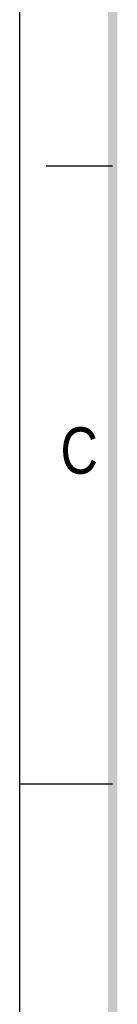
# Model space of a CAD drawing. Header units: millimetres. Extents: x 0 to 210, y 0 to 297.
# Tile 2 of 34: x 0 to 7, y 132 to 206. Entities that reach past the tile are written whole.
import ezdxf

# ---------------------------------------------------------------- set-up
doc = ezdxf.new("R2010")
doc.units = ezdxf.units.MM
doc.header["$LTSCALE"] = 19.36
doc.layers.get('0').update_dxf_attribs({"linetype": 'CONTINUOUS'})
doc.styles.add('TEXTSTYLE_2', font='txt', dxfattribs={"width": 0.75})

msp = doc.modelspace()

# ---------------------------------------------------------------- linework, layer by layer
at = {"color": 2, "linetype": 'CONTINUOUS'}
for p, q in [((0, 0), (0, 297)), ((7, 195), (2, 195)), ((0, 148.5), (7, 148.5))]:
    msp.add_line(p, q, dxfattribs=at)
at = {"color": 7, "linetype": 'CONTINUOUS', "const_width": 0.7}
msp.add_lwpolyline([(7, 7), (7, 290)], dxfattribs=at)

# ---------------------------------------------------------------- texts
at = {"color": 5, "linetype": 'CONTINUOUS', "style": 'TEXTSTYLE_2', "width": 0.833333}
msp.add_text('C', height=3.5, dxfattribs=at).set_placement((3.07017, 171.83363))

doc.saveas('drawing.dxf')
